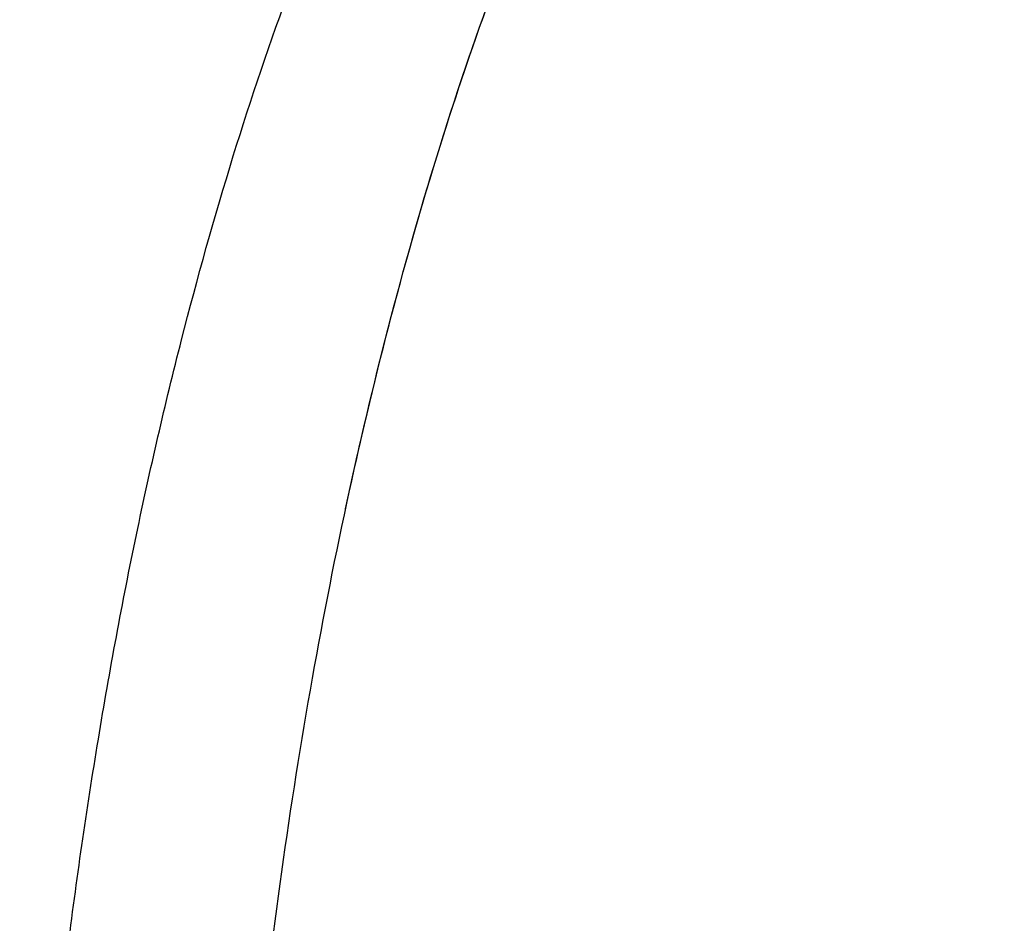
# Model space of a CAD drawing. Header units: millimetres. Extents: x 0 to 594, y 0 to 420.
# Tile 221 of 256: x 520.89 to 524, y 336.16 to 339.02. Entities that reach past the tile are written whole.
import ezdxf

# ---------------------------------------------------------------- set-up
doc = ezdxf.new("R2010")
doc.units = ezdxf.units.MM
doc.header["$LTSCALE"] = 32.67
doc.layers.get('0').update_dxf_attribs({"linetype": 'CONTINUOUS'})

msp = doc.modelspace()

# ---------------------------------------------------------------- linework, layer by layer
at = {"color": 7, "linetype": 'CONTINUOUS'}
for points, knots in [([(521.56449, 338.58558), (521.62078, 338.76772), (521.73878, 339.11812), (521.93916, 339.61548), (522.15604, 340.06496), (522.3223, 340.35061), (522.41185, 340.48779), (522.41755, 340.49645)], [0, 0, 0, 0, 0.2724847, 0.5281487, 0.7659388, 0.9851912, 1, 1, 1, 1]), ([(522.71304, 327.34608), (522.64344, 327.48792), (522.50974, 327.78596), (522.33032, 328.2578), (522.16659, 328.76602), (522.01969, 329.30718), (521.89062, 329.87763), (521.78025, 330.4735), (521.68935, 331.09073), (521.61854, 331.72515), (521.56831, 332.37242), (521.53901, 333.02813), (521.53083, 333.68783), (521.54382, 334.34702), (521.57792, 335.00121), (521.63287, 335.64594), (521.70829, 336.27681), (521.80368, 336.88955), (521.91838, 337.47998), (522.05159, 338.0441), (522.20242, 338.57807), (522.36982, 339.07831), (522.55266, 339.54143), (522.71817, 339.89664), (522.82391, 340.09594), (522.85781, 340.15716)], [0, 0, 0, 0, 0.0360048, 0.0743807, 0.1149828, 0.1576324, 0.2021237, 0.2482277, 0.2956968, 0.3442687, 0.3936691, 0.4436153, 0.4938192, 0.5439899, 0.5938371, 0.6430735, 0.6914181, 0.7385991, 0.7843572, 0.8284486, 0.8706495, 0.9107594, 0.9486071, 0.984056, 1, 1, 1, 1]), ([(522.20924, 338.58558), (522.26552, 338.76772), (522.38352, 339.11812), (522.5839, 339.61548), (522.74786, 339.95528), (522.84244, 340.1294), (522.85782, 340.15716)], [0, 0, 0, 0, 0.3358716, 0.6510096, 0.9441158, 1, 1, 1, 1]), ([(524.00484, 325.6127), (523.91349, 325.61271), (523.72433, 325.63439), (523.44483, 325.73191), (523.16966, 325.8943), (522.90291, 326.11836), (522.64602, 326.40187), (522.40053, 326.74255), (522.16808, 327.1378), (521.95037, 327.58461), (521.74906, 328.07952), (521.56573, 328.61865), (521.40186, 329.19774), (521.25874, 329.81219), (521.13755, 330.45711), (521.03926, 331.12733), (520.96466, 331.81749), (520.91436, 332.52205), (520.88878, 333.23537), (520.88811, 333.95172), (520.91237, 334.66534), (520.96135, 335.37052), (521.03466, 336.06159), (521.1317, 336.73301), (521.25169, 337.37942), (521.39366, 337.99562), (521.50502, 338.39311), (521.56449, 338.58558)], [0, 0, 0, 0, 0.0192735, 0.0399093, 0.0621206, 0.086459, 0.1132861, 0.1428034, 0.1750865, 0.2101151, 0.2477943, 0.2879712, 0.3304462, 0.3749821, 0.4213111, 0.4691409, 0.5181597, 0.5680407, 0.618447, 0.6690353, 0.71946, 0.7693778, 0.8184511, 0.8663526, 0.9127695, 0.9574084, 1, 1, 1, 1]), ([(521.92002, 337.46882), (521.95839, 337.64794), (522.04595, 338.02256), (522.14976, 338.39311), (522.20924, 338.58558)], [0, 0, 0, 0, 0.4762298, 1, 1, 1, 1])]:
    msp.add_open_spline(points, degree=3, knots=knots, dxfattribs=at)

doc.saveas('drawing.dxf')
